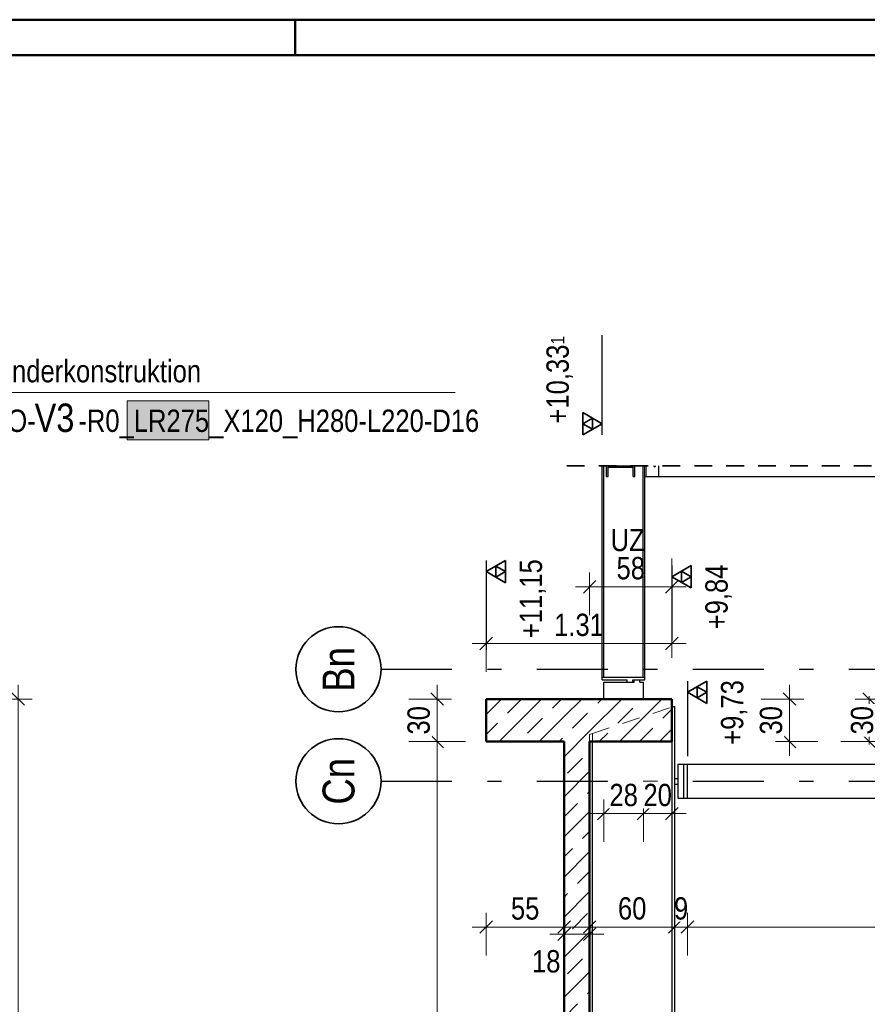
# Model space of a CAD drawing. Header units: millimetres. Extents: x -13 to 146, y -13 to 60.
# Tile 151 of 170: x 49.56 to 55.54, y 35.1 to 42.05. Entities that reach past the tile are written whole.
import ezdxf
from ezdxf.enums import TextEntityAlignment as Align

# ---------------------------------------------------------------- set-up
doc = ezdxf.new("R2010")
doc.units = ezdxf.units.MM
doc.linetypes.add('DASHDOTX2', pattern=[2, 1, -0.5, 0, -0.5])
doc.linetypes.add('HIDDEN', pattern=[0.375, 0.25, -0.125])
for name, color, linetype, lineweight in [('Achsen', 7, 'Continuous', 20), ('Geschnittene Kanten', 7, 'Continuous', 20), ('Schraffuren', 7, 'Continuous', 20), ('WPG_Lüftung Durchbrüche', 7, 'Continuous', 20)]:
    doc.layers.add(name, color=color, linetype=linetype, lineweight=lineweight)
doc.styles.add('Arial Narrow', font='ARIALN.TTF')
doc.dimstyles.new('Arch_Strakon_dimstyle', dxfattribs={"dimtxt": 11.25, "dimasz": 1, "dimexe": 1.25, "dimexo": 0.0625, "dimgap": 1, "dimtad": 0, "dimdec": 5, "dimzin": 12, "dimdsep": 46, "dimtxsty": 'Arial Narrow', "dimblk": 'Arrowhead_Tick', "dimsah": 1, "dimcen": 0, "dimse1": 1, "dimse2": 1, "dimclrd": 6, "dimclrt": 3, "dimazin": 0, "dimtfac": 1, "dimtdec": 4, "dimtmove": 0, "dimatfit": 3, "dimldrblk": 'NONE', "dimfxl": 1, "dimtvp": 1, "dimtolj": 1, "dimtzin": 0, "dimlwd": 13, "dimarcsym": 2})
pattern_1 = [(45, (0, 0), (-0.14142136, 0.14142136), [0.15, -0.1]), (45, (-0.07071, 0.07071), (-0.14142136, 0.14142136), [])]

# ---------------------------------------------------------------- blocks, each defined once
blk = doc.blocks.new('Arrowhead_Tick')
at = {"color": 0, "linetype": 'Continuous', "lineweight": -2}
for p, q in [((0, 20), (0, -10)), ((-1, 0), (0, 0)), ((10, 0), (0, 0))]:
    blk.add_line(p, q, dxfattribs=at)
at = {"color": 2, "linetype": 'Continuous', "lineweight": 35}
blk.add_line((4.42, 4.42), (-4.42, -4.42), dxfattribs=at)
blk = doc.blocks.new('*D199')
at = {"color": 6, "linetype": 'Continuous', "lineweight": 13}
blk.add_line((49.5455, 20.108), (49.5455, 37.2481), dxfattribs=at)
at = {"layer": 'Defpoints', "color": 0}
for p in [(47.3348, 37.2581), (49.5455, 37.2581), (47.335, 20.098)]:
    blk.add_point(p, dxfattribs=at)
at = {"color": 6, "lineweight": 13, "xscale": 0.01, "yscale": 0.01, "zscale": 0.01}
for p, rotation in [((49.5455, 37.2581), 90), ((49.5455, 20.098), 270)]:
    blk.add_blockref('Arrowhead_Tick', p, dxfattribs=dict(at, rotation=rotation))
blk = doc.blocks.new('_None')
blk = doc.blocks.new('*D214')
at = {"color": 6, "linetype": 'Continuous', "lineweight": 13}
blk.add_line((52.8576, 35.65), (53.3876, 35.65), dxfattribs=at)
at = {"layer": 'Defpoints', "color": 0}
for p in [(52.8476, 36.9581), (53.3976, 36.9581), (53.3976, 35.65)]:
    blk.add_point(p, dxfattribs=at)
at = {"color": 6, "lineweight": 13, "xscale": 0.01, "yscale": 0.01, "zscale": 0.01}
blk.add_blockref('Arrowhead_Tick', (53.3976, 35.65), dxfattribs=at)
at = {"color": 6, "lineweight": 13, "xscale": 0.01, "yscale": 0.01, "zscale": 0.01, "rotation": 180}
blk.add_blockref('Arrowhead_Tick', (52.8476, 35.65), dxfattribs=at)
at = {"color": 2, "lineweight": 35, "insert": (53.1226, 35.7801), "char_height": 0.1575, "attachment_point": 5, "style": 'Arial Narrow', "bg_fill": 3, "box_fill_scale": 1.1, "bg_fill_color": 256, "bg_fill_true_color": 13158600, "bg_fill_transparency": 0}
blk.add_mtext('\\A1;55', dxfattribs=at)
blk = doc.blocks.new('*D215')
at = {"color": 6, "linetype": 'Continuous', "lineweight": 13}
blk.add_line((53.4076, 35.6), (53.5676, 35.6), dxfattribs=at)
at = {"layer": 'Defpoints', "color": 0}
for p in [(53.3976, 36.9581), (53.5776, 36.9581), (53.5776, 35.6)]:
    blk.add_point(p, dxfattribs=at)
at = {"color": 6, "lineweight": 13, "xscale": 0.01, "yscale": 0.01, "zscale": 0.01}
blk.add_blockref('Arrowhead_Tick', (53.5776, 35.6), dxfattribs=at)
at = {"color": 6, "lineweight": 13, "xscale": 0.01, "yscale": 0.01, "zscale": 0.01, "rotation": 180}
blk.add_blockref('Arrowhead_Tick', (53.3976, 35.6), dxfattribs=at)
at = {"color": 2, "lineweight": 35, "insert": (53.2712, 35.4074), "char_height": 0.1575, "attachment_point": 5, "style": 'Arial Narrow', "bg_fill": 3, "box_fill_scale": 1.1, "bg_fill_color": 256, "bg_fill_true_color": 13158600, "bg_fill_transparency": 0}
blk.add_mtext('\\A1;18', dxfattribs=at)
blk = doc.blocks.new('*D216')
at = {"color": 6, "linetype": 'Continuous', "lineweight": 13}
blk.add_line((53.5876, 35.65), (54.1676, 35.65), dxfattribs=at)
at = {"layer": 'Defpoints', "color": 0}
for p in [(54.1776, 37.2081), (53.5776, 36.9581), (54.1776, 35.65)]:
    blk.add_point(p, dxfattribs=at)
at = {"color": 6, "lineweight": 13, "xscale": 0.01, "yscale": 0.01, "zscale": 0.01}
blk.add_blockref('Arrowhead_Tick', (54.1776, 35.65), dxfattribs=at)
at = {"color": 6, "lineweight": 13, "xscale": 0.01, "yscale": 0.01, "zscale": 0.01, "rotation": 180}
blk.add_blockref('Arrowhead_Tick', (53.5776, 35.65), dxfattribs=at)
at = {"color": 2, "lineweight": 35, "insert": (53.8776, 35.7804), "char_height": 0.1575, "attachment_point": 5, "style": 'Arial Narrow', "bg_fill": 3, "box_fill_scale": 1.1, "bg_fill_color": 256, "bg_fill_true_color": 13158600, "bg_fill_transparency": 0}
blk.add_mtext('\\A1;60', dxfattribs=at)
blk = doc.blocks.new('*D217')
at = {"color": 6, "linetype": 'Continuous', "lineweight": 13}
for p, q in [((54.1676, 35.65), (54.1576, 35.65)), ((54.1776, 35.65), (54.2676, 35.65)), ((54.2776, 35.65), (54.2876, 35.65))]:
    blk.add_line(p, q, dxfattribs=at)
at = {"layer": 'Defpoints', "color": 0}
for p in [(54.1776, 37.2081), (54.2676, 36.7981), (54.2676, 35.65)]:
    blk.add_point(p, dxfattribs=at)
at = {"color": 6, "lineweight": 13, "xscale": 0.01, "yscale": 0.01, "zscale": 0.01}
blk.add_blockref('Arrowhead_Tick', (54.1776, 35.65), dxfattribs=at)
at = {"color": 6, "lineweight": 13, "xscale": 0.01, "yscale": 0.01, "zscale": 0.01, "rotation": 180}
blk.add_blockref('Arrowhead_Tick', (54.2676, 35.65), dxfattribs=at)
at = {"color": 2, "lineweight": 35, "insert": (54.2226, 35.7804), "char_height": 0.1575, "attachment_point": 5, "style": 'Arial Narrow', "bg_fill": 3, "box_fill_scale": 1.1, "bg_fill_color": 256, "bg_fill_true_color": 13158600, "bg_fill_transparency": 0}
blk.add_mtext('\\A1;9', dxfattribs=at)
blk = doc.blocks.new('*D218')
at = {"color": 6, "linetype": 'Continuous', "lineweight": 13}
blk.add_line((54.2776, 35.65), (59.8176, 35.65), dxfattribs=at)
at = {"layer": 'Defpoints', "color": 0}
for p in [(54.2676, 36.7981), (59.8276, 36.7981), (59.8276, 35.65)]:
    blk.add_point(p, dxfattribs=at)
at = {"color": 6, "lineweight": 13, "xscale": 0.01, "yscale": 0.01, "zscale": 0.01}
blk.add_blockref('Arrowhead_Tick', (59.8276, 35.65), dxfattribs=at)
at = {"color": 6, "lineweight": 13, "xscale": 0.01, "yscale": 0.01, "zscale": 0.01, "rotation": 180}
blk.add_blockref('Arrowhead_Tick', (54.2676, 35.65), dxfattribs=at)
at = {"color": 2, "lineweight": 35, "insert": (57.0476, 35.7804), "char_height": 0.1575, "attachment_point": 5, "style": 'Arial Narrow', "bg_fill": 3, "box_fill_scale": 1.1, "bg_fill_color": 256, "bg_fill_true_color": 13158600, "bg_fill_transparency": 0}
blk.add_mtext('\\A1;5.56', dxfattribs=at)
blk = doc.blocks.new('*D219')
at = {"color": 6, "linetype": 'Continuous', "lineweight": 13}
blk.add_line((52.8576, 37.65), (54.1476, 37.65), dxfattribs=at)
at = {"layer": 'Defpoints', "color": 0}
for p in [(54.1576, 37.65), (52.8476, 37.2581), (54.1576, 37.2581)]:
    blk.add_point(p, dxfattribs=at)
at = {"color": 6, "lineweight": 13, "xscale": 0.01, "yscale": 0.01, "zscale": 0.01}
blk.add_blockref('Arrowhead_Tick', (54.1576, 37.65), dxfattribs=at)
at = {"color": 6, "lineweight": 13, "xscale": 0.01, "yscale": 0.01, "zscale": 0.01, "rotation": 180}
blk.add_blockref('Arrowhead_Tick', (52.8476, 37.65), dxfattribs=at)
at = {"color": 2, "lineweight": 35, "insert": (53.5026, 37.7804), "char_height": 0.1575, "attachment_point": 5, "style": 'Arial Narrow', "bg_fill": 3, "box_fill_scale": 1.1, "bg_fill_color": 256, "bg_fill_true_color": 13158600, "bg_fill_transparency": 0}
blk.add_mtext('\\A1;1.31', dxfattribs=at)
blk = doc.blocks.new('*D389')
at = {"color": 6, "linetype": 'Continuous', "lineweight": 13}
blk.add_line((52.5025, 20.3581), (52.5025, 36.9481), dxfattribs=at)
at = {"layer": 'Defpoints', "color": 0}
for p in [(52.5025, 36.9581), (52.8476, 36.9581), (52.8476, 20.3481)]:
    blk.add_point(p, dxfattribs=at)
at = {"color": 6, "lineweight": 13, "xscale": 0.01, "yscale": 0.01, "zscale": 0.01}
for p, rotation in [((52.5025, 36.9581), 90), ((52.5025, 20.3481), 270)]:
    blk.add_blockref('Arrowhead_Tick', p, dxfattribs=dict(at, rotation=rotation))
at = {"color": 2, "lineweight": 35, "insert": (52.372, 28.6531), "char_height": 0.1575, "attachment_point": 5, "rotation": 90, "style": 'Arial Narrow', "bg_fill": 3, "box_fill_scale": 1.1, "bg_fill_color": 256, "bg_fill_true_color": 13158600, "bg_fill_transparency": 0}
blk.add_mtext('\\A1;16.61', dxfattribs=at)
blk = doc.blocks.new('*D390')
at = {"color": 6, "linetype": 'Continuous', "lineweight": 13}
blk.add_line((52.5025, 36.9681), (52.5025, 37.2481), dxfattribs=at)
at = {"layer": 'Defpoints', "color": 0}
for p in [(52.5025, 37.2581), (52.8476, 37.2581), (52.8476, 36.9581)]:
    blk.add_point(p, dxfattribs=at)
at = {"color": 6, "lineweight": 13, "xscale": 0.01, "yscale": 0.01, "zscale": 0.01}
for p, rotation in [((52.5025, 37.2581), 90), ((52.5025, 36.9581), 270)]:
    blk.add_blockref('Arrowhead_Tick', p, dxfattribs=dict(at, rotation=rotation))
at = {"color": 2, "lineweight": 35, "insert": (52.372, 37.1081), "char_height": 0.1575, "attachment_point": 5, "rotation": 90, "style": 'Arial Narrow', "bg_fill": 3, "box_fill_scale": 1.1, "bg_fill_color": 256, "bg_fill_true_color": 13158600, "bg_fill_transparency": 0}
blk.add_mtext('\\A1;30', dxfattribs=at)
blk = doc.blocks.new('*D396')
at = {"color": 6, "linetype": 'Continuous', "lineweight": 13}
for p, q in [((55.55, 37.2681), (55.55, 37.2781)), ((55.55, 36.9581), (55.55, 37.2581)), ((55.55, 36.9481), (55.55, 36.9381))]:
    blk.add_line(p, q, dxfattribs=at)
at = {"layer": 'Defpoints', "color": 0}
for p in [(54.1576, 37.2581), (54.1576, 36.9581)]:
    blk.add_point(p, dxfattribs=at)
at = {"color": 6, "lineweight": 13, "xscale": 0.01, "yscale": 0.01, "zscale": 0.01}
for p, rotation in [((55.55, 37.2581), 270), ((55.55, 36.9581), 90)]:
    blk.add_blockref('Arrowhead_Tick', p, dxfattribs=dict(at, rotation=rotation))
at = {"color": 2, "lineweight": 35, "insert": (55.5, 37.1081), "char_height": 0.1575, "attachment_point": 5, "rotation": 90, "style": 'Arial Narrow', "bg_fill": 3, "box_fill_scale": 1.1, "bg_fill_color": 256, "bg_fill_true_color": 13158600, "bg_fill_transparency": 0}
blk.add_mtext('\\A1;30', dxfattribs=at)
at = {"layer": 'Defpoints', "color": 0}
blk.add_point((55.55, 37.2581), dxfattribs=at)
blk = doc.blocks.new('*D397')
at = {"color": 6, "linetype": 'Continuous', "lineweight": 13}
blk.add_line((54.9881, 36.9681), (54.9881, 37.2481), dxfattribs=at)
at = {"layer": 'Defpoints', "color": 0}
for p in [(52.8476, 37.2581), (54.9881, 37.2581), (53.3976, 36.9581)]:
    blk.add_point(p, dxfattribs=at)
at = {"color": 6, "lineweight": 13, "xscale": 0.01, "yscale": 0.01, "zscale": 0.01}
for p, rotation in [((54.9881, 37.2581), 90), ((54.9881, 36.9581), 270)]:
    blk.add_blockref('Arrowhead_Tick', p, dxfattribs=dict(at, rotation=rotation))
at = {"color": 2, "lineweight": 35, "insert": (54.8577, 37.1081), "char_height": 0.1575, "attachment_point": 5, "rotation": 90, "style": 'Arial Narrow', "bg_fill": 3, "box_fill_scale": 1.1, "bg_fill_color": 256, "bg_fill_true_color": 13158600, "bg_fill_transparency": 0}
blk.add_mtext('\\A1;30', dxfattribs=at)
blk = doc.blocks.new('*D400')
at = {"color": 6, "linetype": 'Continuous', "lineweight": 13}
blk.add_line((53.5876, 38.05), (54.1476, 38.05), dxfattribs=at)
at = {"layer": 'Defpoints', "color": 0}
for p in [(54.1576, 38.05), (53.5776, 36.9581), (54.1576, 36.9581)]:
    blk.add_point(p, dxfattribs=at)
at = {"color": 6, "lineweight": 13, "xscale": 0.01, "yscale": 0.01, "zscale": 0.01}
blk.add_blockref('Arrowhead_Tick', (54.1576, 38.05), dxfattribs=at)
at = {"color": 6, "lineweight": 13, "xscale": 0.01, "yscale": 0.01, "zscale": 0.01, "rotation": 180}
blk.add_blockref('Arrowhead_Tick', (53.5776, 38.05), dxfattribs=at)
at = {"color": 2, "lineweight": 35, "insert": (53.8676, 38.1804), "char_height": 0.1575, "attachment_point": 5, "style": 'Arial Narrow', "bg_fill": 3, "box_fill_scale": 1.1, "bg_fill_color": 256, "bg_fill_true_color": 13158600, "bg_fill_transparency": 0}
blk.add_mtext('\\A1;58', dxfattribs=at)
blk = doc.blocks.new('*D417')
at = {"color": 6, "linetype": 'Continuous', "lineweight": 13}
blk.add_line((53.6876, 36.45), (53.9476, 36.45), dxfattribs=at)
at = {"layer": 'Defpoints', "color": 0}
for p in [(53.9576, 37.3781), (53.6776, 37.2581), (53.9576, 36.45)]:
    blk.add_point(p, dxfattribs=at)
at = {"color": 6, "lineweight": 13, "xscale": 0.01, "yscale": 0.01, "zscale": 0.01}
blk.add_blockref('Arrowhead_Tick', (53.9576, 36.45), dxfattribs=at)
at = {"color": 6, "lineweight": 13, "xscale": 0.01, "yscale": 0.01, "zscale": 0.01, "rotation": 180}
blk.add_blockref('Arrowhead_Tick', (53.6776, 36.45), dxfattribs=at)
at = {"color": 2, "lineweight": 35, "insert": (53.8176, 36.5804), "char_height": 0.1575, "attachment_point": 5, "style": 'Arial Narrow', "bg_fill": 3, "box_fill_scale": 1.1, "bg_fill_color": 256, "bg_fill_true_color": 13158600, "bg_fill_transparency": 0}
blk.add_mtext('\\A1;28', dxfattribs=at)
blk = doc.blocks.new('*D418')
at = {"color": 6, "linetype": 'Continuous', "lineweight": 13}
blk.add_line((53.9676, 36.45), (54.1476, 36.45), dxfattribs=at)
at = {"layer": 'Defpoints', "color": 0}
for p in [(53.9576, 37.3781), (54.1576, 37.2581), (54.1576, 36.45)]:
    blk.add_point(p, dxfattribs=at)
at = {"color": 6, "lineweight": 13, "xscale": 0.01, "yscale": 0.01, "zscale": 0.01}
blk.add_blockref('Arrowhead_Tick', (54.1576, 36.45), dxfattribs=at)
at = {"color": 6, "lineweight": 13, "xscale": 0.01, "yscale": 0.01, "zscale": 0.01, "rotation": 180}
blk.add_blockref('Arrowhead_Tick', (53.9576, 36.45), dxfattribs=at)
at = {"color": 2, "lineweight": 35, "insert": (54.0576, 36.5804), "char_height": 0.1575, "attachment_point": 5, "style": 'Arial Narrow', "bg_fill": 3, "box_fill_scale": 1.1, "bg_fill_color": 256, "bg_fill_true_color": 13158600, "bg_fill_transparency": 0}
blk.add_mtext('\\A1;20', dxfattribs=at)

msp = doc.modelspace()

# ---------------------------------------------------------------- hatches: boundary and pattern name
at = {"layer": 'Schraffuren', "lineweight": 13, "true_color": 0x4682b4}
msp.add_hatch(color=145, dxfattribs=at).paths.add_polyline_path([(53.896551, 38.827943), (53.896551, 38.902943), (53.696551, 38.902943), (53.696551, 38.827943), (53.708051, 38.827943), (53.708051, 38.894443), (53.885051, 38.894443), (53.885051, 38.827943)])
at = {"layer": 'Schraffuren', "lineweight": 13}
h = msp.add_hatch(dxfattribs=at)
h.set_pattern_fill('bB', color=6, scale=0.01, angle=45, style=0, pattern_type=2)
h.set_pattern_definition(pattern_1)
h.paths.add_polyline_path([(53.397551, 36.958093), (53.397551, 37.258093), (52.847551, 37.258093), (52.847551, 36.958093)])
h = msp.add_hatch(dxfattribs=at)
h.set_pattern_fill('bB', color=6, scale=0.01, angle=45, style=0, pattern_type=2)
h.set_pattern_definition(pattern_1)
h.paths.add_polyline_path([(53.397551, 20.09809), (53.647551, 20.09809), (53.647551, 29.62533), (53.577551, 29.62533), (53.577551, 37.258093), (53.397551, 37.258093)])
h = msp.add_hatch(dxfattribs=at)
h.set_pattern_fill('bB', color=6, scale=0.01, angle=45, style=0, pattern_type=2)
h.set_pattern_definition(pattern_1)
h.paths.add_polyline_path([(54.157551, 36.95809), (54.157551, 37.25809), (53.577551, 37.258093), (53.577551, 36.95809)])
at = {"layer": 'WPG_Lüftung Durchbrüche', "lineweight": 13, "true_color": 0xe9e9e9}
msp.add_hatch(color=254, dxfattribs=at).paths.add_polyline_path([(50.890422, 39.362641), (50.890422, 39.086641), (50.31521, 39.086641), (50.31521, 39.362641)])

# ---------------------------------------------------------------- linework, layer by layer
at = {"color": 4, "linetype": 'Continuous', "lineweight": 50}
for p, q in [((80, 42.05), (0, 42.05)), ((79.75, 41.8), (1, 41.8))]:
    msp.add_line(p, q, dxfattribs=at)
at = {"color": 4, "linetype": 'Continuous', "lineweight": 50, "ltscale": 0.5}
msp.add_line((51.5, 42.05), (51.5, 41.8), dxfattribs=at)
at = {"color": 3, "linetype": 'Continuous', "lineweight": 25}
for p, q in [((53.666551, 39.12125), (53.666551, 39.824094)), ((54.267552, 37.384335), (54.267552, 36.855135))]:
    msp.add_line(p, q, dxfattribs=at)
at = {"color": 2, "linetype": 'Continuous', "lineweight": 35}
for p, q in [((53.666551, 39.2), (53.530156, 39.27875)), ((53.530156, 39.27875), (53.530156, 39.12125)), ((53.598353, 39.239375), (53.530156, 39.2)), ((53.598353, 39.160625), (53.598353, 39.239375)), ((53.530156, 39.12125), (53.666551, 39.2)), ((53.530156, 39.2), (53.598353, 39.160625)), ((52.983946, 38.235841), (52.847551, 38.157091)), ((52.983946, 38.078341), (52.983946, 38.235841)), ((54.293946, 38.199232), (54.157551, 38.120482)), ((54.293946, 38.041732), (54.293946, 38.199232)), ((52.847551, 38.157091), (52.983946, 38.078341)), ((52.983946, 38.157091), (52.915748, 38.196466)), ((52.915748, 38.196466), (52.915748, 38.117716)), ((52.915748, 38.117716), (52.983946, 38.157091)), ((54.293946, 38.120482), (54.225748, 38.159857)), ((54.225748, 38.159857), (54.225748, 38.081107)), ((54.157551, 38.120482), (54.293946, 38.041732)), ((54.225748, 38.081107), (54.293946, 38.120482)), ((54.403947, 37.384335), (54.267552, 37.305585)), ((54.403947, 37.226835), (54.403947, 37.384335)), ((54.267552, 37.305585), (54.403947, 37.226835)), ((54.403947, 37.305585), (54.335749, 37.34496)), ((54.335749, 37.34496), (54.335749, 37.26621)), ((54.335749, 37.26621), (54.403947, 37.305585))]:
    msp.add_line(p, q, dxfattribs=at)
at = {"color": 2, "linetype": 'HIDDEN', "lineweight": 35, "ltscale": 0.5}
msp.add_line((53.416551, 38.903139), (60.217552, 38.903139), dxfattribs=at)
at = {"color": 6, "linetype": 'HIDDEN', "lineweight": 13, "ltscale": 0.5}
msp.add_line((53.976551, 38.827943), (53.976551, 38.903139), dxfattribs=at)
at = {"layer": 'Achsen', "color": 5, "linetype": 'Continuous', "lineweight": 18}
msp.add_line((52.629759, 39.420559), (48.291599, 39.420559), dxfattribs=at)
at = {"layer": 'Achsen', "color": 3, "linetype": 'Continuous', "lineweight": 25}
for p, q in [((54.066551, 38.827943), (54.066551, 38.903139)), ((53.966551, 38.827943), (54.066551, 38.827943)), ((54.066551, 38.827943), (59.717552, 38.827943))]:
    msp.add_line(p, q, dxfattribs=at)
at = {"layer": 'Achsen', "color": 3, "linetype": 'DASHDOTX2', "lineweight": 25, "ltscale": 0.5}
for p, q in [((52.105878, 37.46809), (60.38045, 37.46809)), ((52.105878, 36.67809), (60.38045, 36.67809))]:
    msp.add_line(p, q, dxfattribs=at)
at = {"layer": 'Achsen', "color": 2, "linetype": 'Continuous', "lineweight": 35}
for centre in [(51.805878, 37.46809), (51.805878, 36.67809)]:
    msp.add_circle(centre, 0.3, dxfattribs=at)
at = {"layer": 'Achsen', "color": 3, "linetype": 'Continuous', "lineweight": 25}
msp.add_arc((54.036551, 38.902943), 0.0065, 178.2734599, 1.7265401, dxfattribs=at)
at = {"layer": 'Geschnittene Kanten', "color": 3, "linetype": 'Continuous', "lineweight": 25}
for p, q in [((53.696551, 38.827943), (53.696551, 38.902943)), ((53.696551, 38.902943), (53.896551, 38.902943)), ((53.708051, 38.827943), (53.708051, 38.894443)), ((53.708051, 38.894443), (53.885051, 38.894443)), ((53.885051, 38.827943), (53.885051, 38.894443)), ((53.896551, 38.827943), (53.896551, 38.902943)), ((53.696551, 38.827943), (53.708051, 38.827943)), ((53.885051, 38.827943), (53.896551, 38.827943))]:
    msp.add_line(p, q, dxfattribs=at)
at = {"layer": 'WPG_Lüftung Durchbrüche', "color": 6, "linetype": 'Continuous', "lineweight": 13}
for p, q in [((50.31521, 39.086641), (50.31521, 39.362641)), ((50.31521, 39.362641), (50.890422, 39.362641)), ((50.890422, 39.362641), (50.890422, 39.086641)), ((50.890422, 39.086641), (50.31521, 39.086641))]:
    msp.add_line(p, q, dxfattribs=at)

# ---------------------------------------------------------------- texts
at = {"color": 2, "lineweight": 35, "style": 'Arial Narrow'}
msp.add_text('Typ XT-SQ-WO-      -R0_LR275_X120_H280-L220-D16', height=0.1575, dxfattribs=at).set_placement((48.33674, 39.142309))
at = {"color": 2, "lineweight": 35, "char_height": 0.1575, "attachment_point": 1, "rotation": 90, "line_spacing_factor": 0.9, "style": 'Arial Narrow'}
for s, insert in [(' +10,33{\\A1;\\H.6x;\\S1;}', (53.272801, 39.151175)), (' +9,84', (54.393801, 37.699957)), (' +9,73', (54.503802, 36.88506))]:
    msp.add_mtext(s, dxfattribs=dict(at, insert=insert))
at = {"layer": 'Achsen', "color": 2, "lineweight": 35, "style": 'Arial Narrow'}
for s, height, p in [('1 x Isokorb-Sonderkonstruktion', 0.1575, (48.339301, 39.492203)), ('V3', 0.2, (49.662314, 39.142309))]:
    msp.add_text(s, height=height, dxfattribs=at).set_placement(p)
at = {"layer": 'Achsen', "color": 4, "lineweight": 50, "style": 'Arial Narrow'}
for s, p in [('Bn', (51.805878, 37.467263)), ('Cn', (51.805878, 36.67809))]:
    msp.add_text(s, height=0.225, rotation=90, dxfattribs=at).set_placement(p, align=Align.MIDDLE_CENTER)

# ---------------------------------------------------------------- dimensions: what is measured, and where the dimension line sits
at = {"lineweight": 35}
dim = msp.add_linear_dim(base=(49.54546, 37.258143), p1=(47.334982, 20.09799), p2=(47.334832, 37.258143), angle=90, text=' ', dimstyle='Arch_Strakon_dimstyle', override={"dimscale": 0.01, "dimtxt": 15.75, "dimasz": 1, "dimgap": 5, "dimtad": 1, "dimjust": 0, "dimtih": 0, "dimtoh": 0, "dimdec": 5, "dimdsep": 46, "dimtxsty": 'Arial Narrow', "dimclrd": 6, "dimclrt": 2, "dimtix": 1, "dimtofl": 255, "dimtmove": 0, "dimatfit": 2, "dimfxl": 0, "dimfxlon": 0, "dimtvp": 31.746032, "dimtfill": 1, "dimtfillclr": 7, "dimlwd": 13}, dxfattribs=at)
dim.commit()
dim.dimension.update_dxf_attribs({"geometry": '*D199', "text_midpoint": (49.54546, 28.678066), "dimtype": 160})

# ---------------------------------------------------------------- next in the draw order: dimensions: what is measured, and where the dimension line sits
for base, p1, p2, text, picture, middle in [((54.157551, 37.65), (52.847551, 37.258093), (54.157551, 37.258093), '1.31', '*D219', (53.502551, 37.65)), ((53.397551, 35.65), (52.847551, 36.958093), (53.397551, 36.958093), '55', '*D214', (53.122551, 35.65))]:
    dim = msp.add_linear_dim(base=base, p1=p1, p2=p2, text=text, dimstyle='Arch_Strakon_dimstyle', override={"dimscale": 0.01, "dimtxt": 15.75, "dimasz": 1, "dimgap": 5, "dimtad": 1, "dimjust": 0, "dimtih": 0, "dimtoh": 0, "dimdec": 5, "dimdsep": 46, "dimtxsty": 'Arial Narrow', "dimclrd": 6, "dimclrt": 2, "dimtix": 1, "dimtofl": 255, "dimtmove": 0, "dimatfit": 2, "dimfxl": 0, "dimfxlon": 0, "dimtvp": 31.746032, "dimtfill": 1, "dimtfillclr": 7, "dimlwd": 13}, dxfattribs=at)
    dim.commit()
    dim.dimension.update_dxf_attribs({"geometry": picture, "text_midpoint": middle, "dimtype": 160})

# ---------------------------------------------------------------- next in the draw order: linework, layer by layer
at = {"color": 3, "linetype": 'Continuous', "lineweight": 25}
for p, q in [((52.847551, 38.235841), (52.847551, 37.607416)), ((54.157551, 38.199232), (54.157551, 37.670032))]:
    msp.add_line(p, q, dxfattribs=at)

# ---------------------------------------------------------------- next in the draw order: texts
at = {"color": 2, "lineweight": 35, "insert": (53.083801, 37.637341), "char_height": 0.1575, "attachment_point": 1, "rotation": 90, "line_spacing_factor": 0.9, "style": 'Arial Narrow'}
msp.add_mtext(' +11,15', dxfattribs=at)

# ---------------------------------------------------------------- next in the draw order: dimensions: what is measured, and where the dimension line sits
at = {"lineweight": 35}
dim = msp.add_linear_dim(base=(52.502454, 36.958093), p1=(52.847551, 20.34809), p2=(52.847551, 36.958093), angle=90, text='16.61', dimstyle='Arch_Strakon_dimstyle', override={"dimscale": 0.01, "dimtxt": 15.75, "dimasz": 1, "dimgap": 5, "dimtad": 1, "dimjust": 0, "dimtih": 0, "dimtoh": 0, "dimdec": 5, "dimdsep": 46, "dimtxsty": 'Arial Narrow', "dimclrd": 6, "dimclrt": 2, "dimtix": 1, "dimtofl": 255, "dimtmove": 0, "dimatfit": 2, "dimfxl": 0, "dimfxlon": 0, "dimtvp": 31.746032, "dimtfill": 1, "dimtfillclr": 7, "dimlwd": 13}, dxfattribs=at)
dim.commit()
dim.dimension.update_dxf_attribs({"geometry": '*D389', "text_midpoint": (52.502454, 28.653092), "dimtype": 160})
dim = msp.add_linear_dim(base=(53.577551, 35.6), p1=(53.397551, 36.958093), p2=(53.577551, 36.958093), text='18', dimstyle='Arch_Strakon_dimstyle', override={"dimscale": 0.01, "dimtxt": 15.75, "dimasz": 1, "dimgap": 5, "dimtad": 0, "dimjust": 0, "dimtih": 0, "dimtoh": 0, "dimdec": 5, "dimdsep": 46, "dimtxsty": 'Arial Narrow', "dimclrd": 6, "dimclrt": 2, "dimtix": 0, "dimtofl": 255, "dimtmove": 2, "dimatfit": 2, "dimfxl": 0, "dimfxlon": 0, "dimtvp": 31.746032, "dimtfill": 1, "dimtfillclr": 7, "dimlwd": 13}, dxfattribs=at)
dim.commit()
dim.dimension.update_dxf_attribs({"geometry": '*D215', "text_midpoint": (53.271202, 35.407427), "dimtype": 160})

# ---------------------------------------------------------------- next in the draw order: dimensions: what is measured, and where the dimension line sits
dim = msp.add_linear_dim(base=(52.502454, 37.258093), p1=(52.847551, 36.958093), p2=(52.847551, 37.258093), angle=90, text='30', dimstyle='Arch_Strakon_dimstyle', override={"dimscale": 0.01, "dimtxt": 15.75, "dimasz": 1, "dimgap": 5, "dimtad": 1, "dimjust": 0, "dimtih": 0, "dimtoh": 0, "dimdec": 5, "dimdsep": 46, "dimtxsty": 'Arial Narrow', "dimclrd": 6, "dimclrt": 2, "dimtix": 1, "dimtofl": 255, "dimtmove": 0, "dimatfit": 2, "dimfxl": 0, "dimfxlon": 0, "dimtvp": 31.746032, "dimtfill": 1, "dimtfillclr": 7, "dimlwd": 13}, dxfattribs=at)
dim.commit()
dim.dimension.update_dxf_attribs({"geometry": '*D390', "text_midpoint": (52.502454, 37.108093), "dimtype": 160})
dim = msp.add_linear_dim(base=(54.177551, 35.65), p1=(53.577551, 36.958093), p2=(54.177551, 37.20809), text='60', dimstyle='Arch_Strakon_dimstyle', override={"dimscale": 0.01, "dimtxt": 15.75, "dimasz": 1, "dimgap": 5, "dimtad": 1, "dimjust": 0, "dimtih": 0, "dimtoh": 0, "dimdec": 5, "dimdsep": 46, "dimtxsty": 'Arial Narrow', "dimclrd": 6, "dimclrt": 2, "dimtix": 1, "dimtofl": 255, "dimtmove": 0, "dimatfit": 2, "dimfxl": 0, "dimfxlon": 0, "dimtvp": 31.746032, "dimtfill": 1, "dimtfillclr": 7, "dimlwd": 13}, dxfattribs=at)
dim.commit()
dim.dimension.update_dxf_attribs({"geometry": '*D216', "text_midpoint": (53.877551, 35.65), "dimtype": 160})

# ---------------------------------------------------------------- next in the draw order: dimensions: what is measured, and where the dimension line sits
dim = msp.add_linear_dim(base=(54.267552, 35.65), p1=(54.177551, 37.20809), p2=(54.267552, 36.79809), text='9', dimstyle='Arch_Strakon_dimstyle', override={"dimscale": 0.01, "dimtxt": 15.75, "dimasz": 1, "dimgap": 5, "dimtad": 1, "dimjust": 0, "dimtih": 0, "dimtoh": 0, "dimdec": 5, "dimdsep": 46, "dimtxsty": 'Arial Narrow', "dimclrd": 6, "dimclrt": 2, "dimtix": 1, "dimtofl": 255, "dimtmove": 0, "dimatfit": 2, "dimfxl": 0, "dimfxlon": 0, "dimtvp": 31.746032, "dimtfill": 1, "dimtfillclr": 7, "dimlwd": 13}, dxfattribs=at)
dim.commit()
dim.dimension.update_dxf_attribs({"geometry": '*D217', "text_midpoint": (54.222551, 35.65), "dimtype": 160})

# ---------------------------------------------------------------- next in the draw order: dimensions: what is measured, and where the dimension line sits
dim = msp.add_linear_dim(base=(55.55, 37.258093), p1=(54.157551, 36.958093), p2=(54.157551, 37.258093), angle=90, text='30', dimstyle='Arch_Strakon_dimstyle', override={"dimscale": 0.01, "dimtxt": 15.75, "dimasz": 1, "dimgap": 5, "dimtad": 0, "dimjust": 0, "dimtih": 0, "dimtoh": 0, "dimdec": 5, "dimdsep": 46, "dimtxsty": 'Arial Narrow', "dimclrd": 6, "dimclrt": 2, "dimtix": 0, "dimtofl": 255, "dimtmove": 2, "dimatfit": 2, "dimfxl": 0, "dimfxlon": 0, "dimtvp": 31.746032, "dimtfill": 1, "dimtfillclr": 7, "dimlwd": 13}, dxfattribs=at)
dim.commit()
dim.dimension.update_dxf_attribs({"geometry": '*D396', "text_midpoint": (55.5, 37.108092), "dimtype": 160})
dim = msp.add_linear_dim(base=(59.827552, 35.65), p1=(54.267552, 36.79809), p2=(59.827552, 36.79809), text='5.56', dimstyle='Arch_Strakon_dimstyle', override={"dimscale": 0.01, "dimtxt": 15.75, "dimasz": 1, "dimgap": 5, "dimtad": 1, "dimjust": 0, "dimtih": 0, "dimtoh": 0, "dimdec": 5, "dimdsep": 46, "dimtxsty": 'Arial Narrow', "dimclrd": 6, "dimclrt": 2, "dimtix": 1, "dimtofl": 255, "dimtmove": 0, "dimatfit": 2, "dimfxl": 0, "dimfxlon": 0, "dimtvp": 31.746032, "dimtfill": 1, "dimtfillclr": 7, "dimlwd": 13}, dxfattribs=at)
dim.commit()
dim.dimension.update_dxf_attribs({"geometry": '*D218', "text_midpoint": (57.047552, 35.65), "dimtype": 160})

# ---------------------------------------------------------------- next in the draw order: dimensions: what is measured, and where the dimension line sits
dim = msp.add_linear_dim(base=(54.988077, 37.258093), p1=(53.397551, 36.958093), p2=(52.847551, 37.258093), angle=90, text='30', dimstyle='Arch_Strakon_dimstyle', override={"dimscale": 0.01, "dimtxt": 15.75, "dimasz": 1, "dimgap": 5, "dimtad": 1, "dimjust": 0, "dimtih": 0, "dimtoh": 0, "dimdec": 5, "dimdsep": 46, "dimtxsty": 'Arial Narrow', "dimclrd": 6, "dimclrt": 2, "dimtix": 1, "dimtofl": 255, "dimtmove": 0, "dimatfit": 2, "dimfxl": 0, "dimfxlon": 0, "dimtvp": 31.746032, "dimtfill": 1, "dimtfillclr": 7, "dimlwd": 13}, dxfattribs=at)
dim.commit()
dim.dimension.update_dxf_attribs({"geometry": '*D397', "text_midpoint": (54.988077, 37.108093), "dimtype": 160})

# ---------------------------------------------------------------- next in the draw order: linework, layer by layer
at = {"color": 4, "linetype": 'Continuous', "lineweight": 50}
for p, q in [((52.847551, 36.958093), (52.847551, 37.258093)), ((52.847551, 37.258093), (53.397551, 37.258093)), ((52.847551, 36.958093), (53.397551, 36.958093)), ((53.397551, 20.34809), (53.397551, 36.958093))]:
    msp.add_line(p, q, dxfattribs=at)

# ---------------------------------------------------------------- next in the draw order: dimensions: what is measured, and where the dimension line sits
at = {"lineweight": 35}
dim = msp.add_linear_dim(base=(54.157551, 38.05), p1=(53.577551, 36.958093), p2=(54.157551, 36.958093), text='58', dimstyle='Arch_Strakon_dimstyle', override={"dimscale": 0.01, "dimtxt": 15.75, "dimasz": 1, "dimgap": 5, "dimtad": 1, "dimjust": 0, "dimtih": 0, "dimtoh": 0, "dimdec": 5, "dimdsep": 46, "dimtxsty": 'Arial Narrow', "dimclrd": 6, "dimclrt": 2, "dimtix": 1, "dimtofl": 255, "dimtmove": 0, "dimatfit": 2, "dimfxl": 0, "dimfxlon": 0, "dimtvp": 31.746032, "dimtfill": 1, "dimtfillclr": 7, "dimlwd": 13}, dxfattribs=at)
dim.commit()
dim.dimension.update_dxf_attribs({"geometry": '*D400', "text_midpoint": (53.867551, 38.05), "dimtype": 160})

# ---------------------------------------------------------------- next in the draw order: linework, layer by layer
at = {"layer": 'Achsen', "color": 3, "linetype": 'Continuous', "lineweight": 25}
for p, q in [((53.666551, 37.413093), (53.666551, 38.903139)), ((53.677251, 37.413093), (53.677251, 38.903139)), ((53.955851, 37.413093), (53.955851, 38.903139)), ((53.966551, 37.413093), (53.966551, 38.903139)), ((53.666551, 37.413093), (53.966551, 37.413093))]:
    msp.add_line(p, q, dxfattribs=at)

# ---------------------------------------------------------------- next in the draw order: texts
at = {"color": 2, "lineweight": 35, "style": 'Arial Narrow'}
msp.add_text('UZ', height=0.1575, dxfattribs=at).set_placement((53.72532, 38.301231))

# ---------------------------------------------------------------- next in the draw order: dimensions: what is measured, and where the dimension line sits
at = {"lineweight": 35}
dim = msp.add_linear_dim(base=(53.957551, 36.45), p1=(53.677551, 37.25809), p2=(53.957551, 37.37809), text='28', dimstyle='Arch_Strakon_dimstyle', override={"dimscale": 0.01, "dimtxt": 15.75, "dimasz": 1, "dimgap": 5, "dimtad": 1, "dimjust": 0, "dimtih": 0, "dimtoh": 0, "dimdec": 5, "dimdsep": 46, "dimtxsty": 'Arial Narrow', "dimclrd": 6, "dimclrt": 2, "dimtix": 1, "dimtofl": 255, "dimtmove": 0, "dimatfit": 2, "dimfxl": 0, "dimfxlon": 0, "dimtvp": 31.746032, "dimtfill": 1, "dimtfillclr": 7, "dimlwd": 13}, dxfattribs=at)
dim.commit()
dim.dimension.update_dxf_attribs({"geometry": '*D417', "text_midpoint": (53.817551, 36.45), "dimtype": 160})

# ---------------------------------------------------------------- next in the draw order: linework, layer by layer
at = {"color": 4, "linetype": 'Continuous', "lineweight": 50}
for p, q in [((53.397551, 37.258093), (53.577551, 37.258093)), ((53.577551, 29.62533), (53.577551, 36.95809))]:
    msp.add_line(p, q, dxfattribs=at)
at = {"color": 6, "linetype": 'HIDDEN', "lineweight": 13, "ltscale": 0.5}
for p, q in [((53.577551, 37.008093), (53.596551, 37.014427)), ((53.577551, 36.95809), (53.577551, 37.008093)), ((53.596551, 36.958093), (53.596551, 37.014427))]:
    msp.add_line(p, q, dxfattribs=at)
at = {"layer": 'Achsen', "color": 3, "linetype": 'Continuous', "lineweight": 25}
for p, q in [((53.666551, 37.393093), (53.666551, 37.413093)), ((53.677551, 37.25809), (53.677551, 37.37809)), ((53.596551, 29.67033), (53.596551, 36.958093))]:
    msp.add_line(p, q, dxfattribs=at)

# ---------------------------------------------------------------- next in the draw order: dimensions: what is measured, and where the dimension line sits
at = {"lineweight": 35}
dim = msp.add_linear_dim(base=(54.157551, 36.45), p1=(53.957551, 37.37809), p2=(54.157551, 37.258093), text='20', dimstyle='Arch_Strakon_dimstyle', override={"dimscale": 0.01, "dimtxt": 15.75, "dimasz": 1, "dimgap": 5, "dimtad": 1, "dimjust": 0, "dimtih": 0, "dimtoh": 0, "dimdec": 5, "dimdsep": 46, "dimtxsty": 'Arial Narrow', "dimclrd": 6, "dimclrt": 2, "dimtix": 1, "dimtofl": 255, "dimtmove": 0, "dimatfit": 2, "dimfxl": 0, "dimfxlon": 0, "dimtvp": 31.746032, "dimtfill": 1, "dimtfillclr": 7, "dimlwd": 13}, dxfattribs=at)
dim.commit()
dim.dimension.update_dxf_attribs({"geometry": '*D418', "text_midpoint": (54.057551, 36.45), "dimtype": 160})

# ---------------------------------------------------------------- next in the draw order: linework, layer by layer
at = {"color": 4, "linetype": 'Continuous', "lineweight": 50}
for p, q in [((53.577551, 37.258093), (54.157551, 37.258093)), ((54.157551, 36.95809), (54.157551, 37.25809)), ((53.577551, 36.958093), (54.157551, 36.958093))]:
    msp.add_line(p, q, dxfattribs=at)
at = {"color": 6, "linetype": 'HIDDEN', "lineweight": 13, "ltscale": 0.5}
msp.add_line((53.596551, 37.014427), (54.157551, 37.201423), dxfattribs=at)
at = {"layer": 'Achsen', "color": 3, "linetype": 'Continuous', "lineweight": 25}
for p, q in [((53.666551, 37.393093), (53.841537, 37.393093)), ((53.677551, 37.378093), (53.841537, 37.378093)), ((53.841537, 37.378093), (53.841537, 37.393093)), ((53.841537, 37.378093), (53.881537, 37.378093)), ((53.881537, 37.378093), (53.881537, 37.393093)), ((53.881537, 37.393093), (53.966551, 37.393093)), ((53.881537, 37.378093), (53.892537, 37.378093)), ((53.892537, 37.378093), (53.892537, 37.393093)), ((53.932537, 37.378093), (53.932537, 37.393093)), ((53.932537, 37.378093), (53.957551, 37.378093)), ((53.957551, 37.25809), (53.957551, 37.37809)), ((53.966551, 37.393093), (53.966551, 37.413093)), ((54.157551, 37.201423), (54.158551, 37.201757)), ((54.158551, 37.201757), (54.177551, 37.20809)), ((54.158551, 29.67033), (54.158551, 37.201757)), ((54.177551, 29.67033), (54.177551, 37.20809)), ((54.202552, 36.795784), (54.202552, 36.79809)), ((54.202552, 36.79809), (54.242552, 36.79809)), ((54.202552, 36.788956), (54.202552, 36.795784)), ((54.202552, 36.777866), (54.202552, 36.788956)), ((54.202552, 36.762943), (54.202552, 36.777866)), ((54.202552, 36.744758), (54.202552, 36.762943)), ((54.202552, 36.724012), (54.202552, 36.744758)), ((54.242552, 36.795784), (54.242552, 36.79809)), ((54.242552, 36.79809), (54.267552, 36.79809)), ((54.242552, 36.788956), (54.242552, 36.795784)), ((54.242552, 36.777866), (54.242552, 36.788956)), ((54.242552, 36.762943), (54.242552, 36.777866)), ((54.242552, 36.744758), (54.242552, 36.762943)), ((54.242552, 36.724012), (54.242552, 36.744758)), ((54.267552, 36.795784), (54.267552, 36.79809)), ((54.267552, 36.79809), (59.827552, 36.79809)), ((54.267552, 36.788956), (54.267552, 36.795784)), ((54.267552, 36.777866), (54.267552, 36.788956)), ((54.267552, 36.762943), (54.267552, 36.777866)), ((54.267552, 36.744758), (54.267552, 36.762943)), ((54.267552, 36.724012), (54.267552, 36.744758)), ((54.177552, 36.69809), (54.202552, 36.69809)), ((54.202552, 36.701501), (54.202552, 36.724012)), ((54.202552, 36.67809), (54.202552, 36.701501)), ((54.202552, 36.654679), (54.202552, 36.67809)), ((54.242552, 36.701501), (54.242552, 36.724012)), ((54.242552, 36.67809), (54.242552, 36.701501)), ((54.242552, 36.654679), (54.242552, 36.67809)), ((54.267552, 36.701501), (54.267552, 36.724012)), ((54.267552, 36.67809), (54.267552, 36.701501)), ((54.267552, 36.654679), (54.267552, 36.67809)), ((54.177552, 36.65809), (54.202552, 36.65809)), ((54.202552, 36.632168), (54.202552, 36.654679)), ((54.202552, 36.611422), (54.202552, 36.632168)), ((54.202552, 36.593237), (54.202552, 36.611422)), ((54.242552, 36.632168), (54.242552, 36.654679)), ((54.242552, 36.611422), (54.242552, 36.632168)), ((54.242552, 36.593237), (54.242552, 36.611422)), ((54.267552, 36.632168), (54.267552, 36.654679)), ((54.267552, 36.611422), (54.267552, 36.632168)), ((54.267552, 36.593237), (54.267552, 36.611422)), ((54.202552, 36.578314), (54.202552, 36.593237)), ((54.202552, 36.567224), (54.202552, 36.578314)), ((54.202552, 36.560396), (54.202552, 36.567224)), ((54.202552, 36.55809), (54.202552, 36.560396)), ((54.202552, 36.55809), (54.242552, 36.55809)), ((54.242552, 36.578314), (54.242552, 36.593237)), ((54.242552, 36.567224), (54.242552, 36.578314)), ((54.242552, 36.560396), (54.242552, 36.567224)), ((54.242552, 36.55809), (54.242552, 36.560396)), ((54.242552, 36.55809), (54.267552, 36.55809)), ((54.267552, 36.578314), (54.267552, 36.593237)), ((54.267552, 36.567224), (54.267552, 36.578314)), ((54.267552, 36.560396), (54.267552, 36.567224)), ((54.267552, 36.55809), (54.267552, 36.560396)), ((54.267552, 36.55809), (59.827552, 36.55809))]:
    msp.add_line(p, q, dxfattribs=at)

doc.saveas('drawing.dxf')
